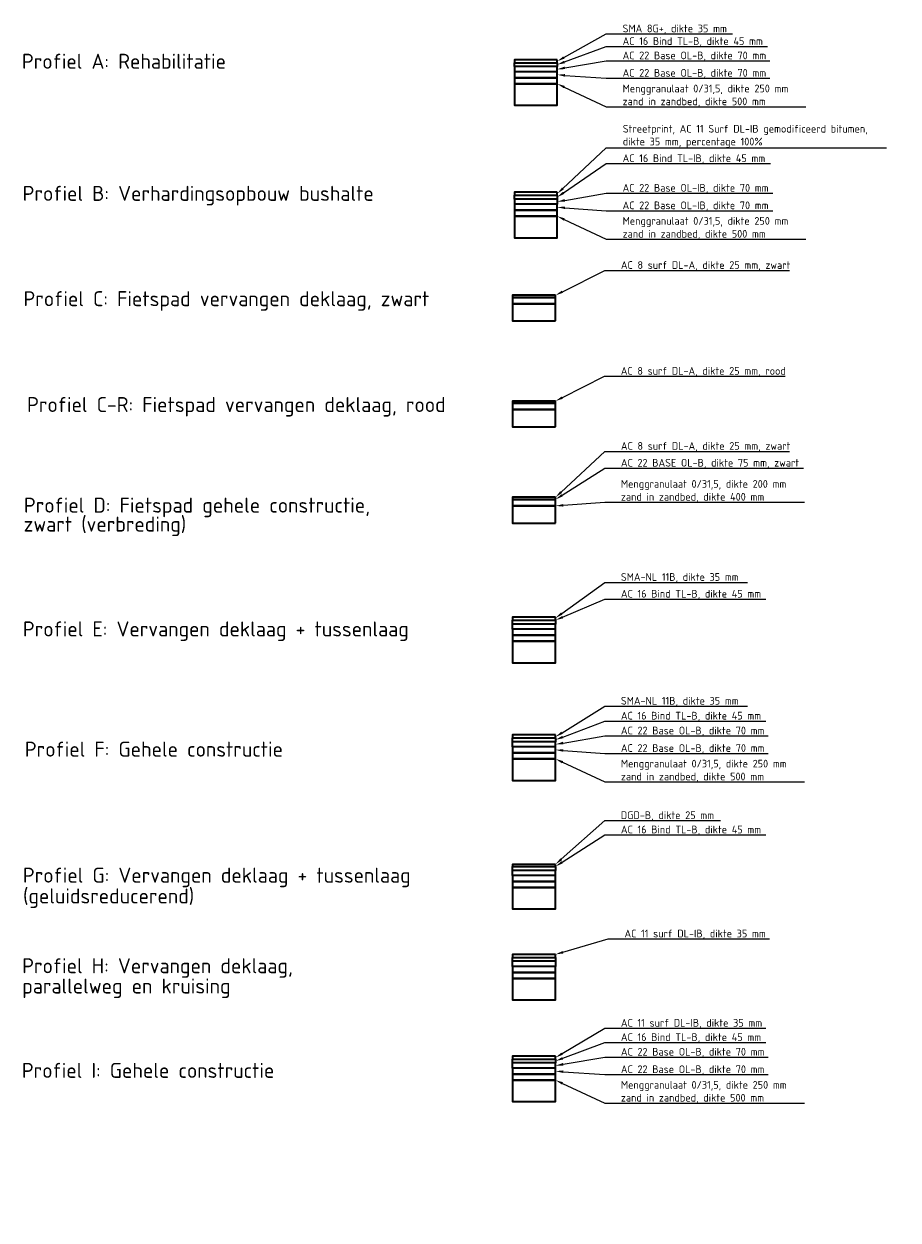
# Model space of a CAD drawing. Header units: metres. Extents: x 180090 to 238724, y 442757 to 462352.
# Tile 1 of 4: x 180090 to 190280, y 442757 to 456702. Entities that reach past the tile are written whole.
import ezdxf
from ezdxf import colors
from ezdxf.entities.mleader import LeaderData, LeaderLine
from ezdxf.math import Vec2, Vec3

# ---------------------------------------------------------------- set-up
doc = ezdxf.new("R2010")
doc.units = ezdxf.units.M
for name, color, linetype, lineweight in [('B-WE-VH-VERHARDING_ASFALT_ONDERLAAG-GD', 253, 'Continuous', 35), ('B-WE-VH-VERHARDING_ASFALT_TUSSENLAAG-GD', 253, 'Continuous', 35), ('N-WE-VH-AANPIJLING-T18', 10, 'Continuous', 18), ('N-WE-VH-VERHARDING_ASFALT-GD', 7, 'Continuous', 35), ('N-WE-VH-VERHARDING_ASFALT-ROOD-GD', 1, 'Continuous', 35), ('N-WE-VH-VERHARDING_ASFALT-T35', 7, 'Continuous', 35), ('N-WE-VH-VERHARDING_ASFALT_ONDERLAAG-GD', 7, 'Continuous', 35), ('N-WE-VH-VERHARDING_ASFALT_TUSSENLAAG-GD', 7, 'Continuous', 35)]:
    doc.layers.add(name, color=color, linetype=linetype, lineweight=lineweight)
doc.styles.add('NLCS-ISO-M50-T35', font='NLCS-ISO.ttf', dxfattribs={"height": 0.175})
doc.styles.add('NLCS-ISO-MM50-T18', font='NLCS-ISO.ttf', dxfattribs={"height": 90})

msp = doc.modelspace()

# ---------------------------------------------------------------- linework, layer by layer
at = {"layer": 'B-WE-VH-VERHARDING_ASFALT_ONDERLAAG-GD'}
for points in [[(186287, 453239), (186287, 453439), (185787, 453439), (185787, 453239)], [(186286, 452005), (186286, 452205), (185786, 452205), (185786, 452005)], [(186287, 449505), (186287, 449575), (185787, 449575), (185787, 449505)], [(186287, 446634), (186287, 446704), (185787, 446704), (185787, 446634)], [(186287, 445574), (186287, 445644), (185787, 445644), (185787, 445574)]]:
    msp.add_lwpolyline(points, close=True, dxfattribs=at)
for points in [[(186287, 449255), (186287, 449505), (185787, 449505), (185787, 449255), (186287, 449255), (186287, 449255)], [(186287, 446384), (186287, 446634), (185787, 446634), (185787, 446384), (186287, 446384), (186287, 446384)], [(186287, 445324), (186287, 445574), (185787, 445574), (185787, 445324), (186287, 445324), (186287, 445324)]]:
    msp.add_lwpolyline(points, dxfattribs=at)
at = {"layer": 'B-WE-VH-VERHARDING_ASFALT_TUSSENLAAG-GD'}
for points in [[(185787, 453439), (186287, 453439), (186287, 453514), (185787, 453514)], [(185786, 452205), (186286, 452205), (186286, 452280), (185786, 452280)], [(185787, 449575), (186287, 449575), (186287, 449645), (185787, 449645)], [(185787, 446704), (186287, 446704), (186287, 446774), (185787, 446774)], [(185787, 445819), (186287, 445819), (186287, 445774), (185787, 445774)], [(185787, 445644), (186287, 445644), (186287, 445714), (185787, 445714)]]:
    msp.add_lwpolyline(points, close=True, dxfattribs=at)
for points in [[(185787, 449645), (185787, 449705)], [(186287, 449645), (186287, 449705)], [(185787, 446774), (185787, 446834)], [(186287, 446774), (186287, 446834)], [(185787, 445714), (185787, 445774)], [(186287, 445774), (186287, 445714)]]:
    msp.add_lwpolyline(points, dxfattribs=at)
at = {"layer": 'N-WE-VH-VERHARDING_ASFALT-GD'}
for points in [[(186307, 456284), (185807, 456284), (185807, 456249), (186307, 456249)], [(186307, 454740), (185807, 454740), (185807, 454705), (186307, 454705)], [(186287, 453539), (185787, 453539), (185787, 453514), (186287, 453514)], [(186287, 451183), (185787, 451183), (185787, 451158), (186287, 451158)], [(186287, 449785), (185787, 449785), (185787, 449750), (186287, 449750)], [(186287, 448413), (185787, 448413), (185787, 448378), (186287, 448378)], [(186287, 446904), (185787, 446904), (185787, 446879), (186287, 446879)], [(186287, 445854), (185787, 445854), (185787, 445819), (186287, 445819)], [(186287, 444668), (185787, 444668), (185787, 444633), (186287, 444633)]]:
    msp.add_lwpolyline(points, close=True, dxfattribs=at)
at = {"layer": 'N-WE-VH-VERHARDING_ASFALT-ROOD-GD'}
msp.add_lwpolyline([(186286, 452305), (185786, 452305), (185786, 452280), (186286, 452280)], close=True, dxfattribs=at)
at = {"layer": 'N-WE-VH-VERHARDING_ASFALT_ONDERLAAG-GD'}
for points in [[(186307, 456004), (186307, 456074), (185807, 456074), (185807, 456004)], [(186307, 454460), (186307, 454530), (185807, 454530), (185807, 454460)], [(186287, 450883), (186287, 451083), (185787, 451083), (185787, 450883)], [(185787, 448203), (186287, 448203), (186287, 448273), (185787, 448273)], [(186287, 448133), (186287, 448203), (185787, 448203), (185787, 448133)], [(185787, 444458), (186287, 444458), (186287, 444528), (185787, 444528)], [(186287, 444388), (186287, 444458), (185787, 444458), (185787, 444388)]]:
    msp.add_lwpolyline(points, close=True, dxfattribs=at)
for points in [[(186307, 455754), (186307, 456004), (185807, 456004), (185807, 455754), (186307, 455754), (186307, 455754)], [(186307, 454210), (186307, 454460), (185807, 454460), (185807, 454210), (186307, 454210), (186307, 454210)], [(185787, 448273), (185787, 448333)], [(186287, 448273), (186287, 448333)], [(186287, 447883), (186287, 448133), (185787, 448133), (185787, 447883), (186287, 447883), (186287, 447883)], [(185787, 444528), (185787, 444588)], [(186287, 444528), (186287, 444588)], [(186287, 444138), (186287, 444388), (185787, 444388), (185787, 444138), (186287, 444138), (186287, 444138)]]:
    msp.add_lwpolyline(points, dxfattribs=at)
at = {"layer": 'N-WE-VH-VERHARDING_ASFALT_TUSSENLAAG-GD'}
for points in [[(185807, 456249), (186307, 456249), (186307, 456204), (185807, 456204)], [(185807, 456074), (186307, 456074), (186307, 456144), (185807, 456144)], [(185807, 454705), (186307, 454705), (186307, 454660), (185807, 454660)], [(185807, 454530), (186307, 454530), (186307, 454600), (185807, 454600)], [(185787, 451083), (186287, 451083), (186287, 451158), (185787, 451158)], [(185787, 449750), (186287, 449750), (186287, 449705), (185787, 449705)], [(185787, 448378), (186287, 448378), (186287, 448333), (185787, 448333)], [(185787, 446879), (186287, 446879), (186287, 446834), (185787, 446834)], [(185787, 444633), (186287, 444633), (186287, 444588), (185787, 444588)]]:
    msp.add_lwpolyline(points, close=True, dxfattribs=at)
for points in [[(185807, 456204), (185807, 456144)], [(186307, 456144), (186307, 456204)], [(185807, 454660), (185807, 454600)], [(186307, 454660), (186307, 454600)]]:
    msp.add_lwpolyline(points, dxfattribs=at)

# ---------------------------------------------------------------- texts
at = {"layer": 'N-WE-VH-VERHARDING_ASFALT-T35', "style": 'NLCS-ISO-M50-T35'}
for s, height, p in [('Profiel A: Rehabilitatie', 175, (180067, 456179)), ('22,75 weg bubeko', 0.175, (181028, 455692)), ('Profiel B: Verhardingsopbouw bushalte', 175, (180075, 454639)), ('Profiel C: Fietspad vervangen deklaag, zwart', 175, (180085, 453411)), ('Profiel C-R: Fietspad vervangen deklaag, rood', 175, (180127, 452177)), ('Profiel D: Fietspad gehele constructie, ', 175, (180090, 451004)), ('zwart (verbreding)', 175, (180087, 450783)), ('Profiel E: Vervangen deklaag + tussenlaag', 175, (180078, 449561)), ('Profiel F: Gehele constructie', 175, (180101, 448159)), ('22,75 weg bubeko', 0.175, (181062, 448115)), ('Profiel G: Vervangen deklaag + tussenlaag', 175, (180078, 446690)), ('(geluidsreducerend)', 175, (180080, 446448)), ('Profiel H: Vervangen deklaag,', 175, (180070, 445634)), ('parallelweg en kruising', 175, (180070, 445398)), ('Profiel I: Gehele constructie ', 175, (180066, 444414))]:
    msp.add_text(s, height=height, dxfattribs=at).set_placement(p)

# ---------------------------------------------------------------- leaders
at = {"layer": 'N-WE-VH-AANPIJLING-T18', "color": 7}
ml = msp.add_multileader_mtext('Standard', dxfattribs=at)
ml.set_content('SMA 8G+, dikte 35 mm', color=7, style='NLCS-ISO-MM50-T18')
ml.set_leader_properties(color=256, linetype='ByLayer', lineweight=-1)
ml.build(insert=Vec2(0, 0))
ml.multileader.update_dxf_attribs({"text_left_attachment_type": 5, "text_right_attachment_type": 5, "dogleg_length": 90, "arrow_head_size": 90})
ctx = ml.context
ctx.base_point, ctx.char_height, ctx.arrow_head_size, ctx.landing_gap_size, ctx.plane_origin = Vec3(187024, 456586), 90, 90, 45, Vec3(186265, 456262)
ctx.left_attachment, ctx.right_attachment = 5, 5
notes = []
notes.append((ctx, [(0, (1, 1, 0), (186879, 456586), (1, 0), 144, [(0, [(186307, 456267)], 0, [])])]))
ctx.mtext.insert, ctx.mtext.flow_direction = Vec3(187069, 456694), 5
ml = msp.add_multileader_mtext('Standard', dxfattribs=at)
ml.set_content('AC 16 Bind TL-B, dikte 45 mm', color=7, style='NLCS-ISO-MM50-T18')
ml.set_leader_properties(color=256, linetype='ByLayer', lineweight=-1)
ml.build(insert=Vec2(0, 0))
ml.multileader.update_dxf_attribs({"text_left_attachment_type": 5, "text_right_attachment_type": 5, "dogleg_length": 90, "arrow_head_size": 90})
ctx = ml.context
ctx.base_point, ctx.char_height, ctx.arrow_head_size, ctx.landing_gap_size, ctx.plane_origin = Vec3(187024, 456439), 90, 90, 45, Vec3(186265, 456216)
ctx.left_attachment, ctx.right_attachment = 5, 5
notes.append((ctx, [(0, (1, 1, 0), (186879, 456439), (1, 0), 144, [(0, [(186307, 456227)], 0, [])])]))
ctx.mtext.insert, ctx.mtext.flow_direction = Vec3(187069, 456547), 5
ml = msp.add_multileader_mtext('Standard', dxfattribs=at)
ml.set_content('AC 22 Base OL-B, dikte 70 mm', color=7, style='NLCS-ISO-MM50-T18')
ml.set_leader_properties(color=256, linetype='ByLayer', lineweight=-1)
ml.build(insert=Vec2(0, 0))
ml.multileader.update_dxf_attribs({"text_left_attachment_type": 5, "text_right_attachment_type": 5, "dogleg_length": 90, "arrow_head_size": 90})
ctx = ml.context
ctx.base_point, ctx.char_height, ctx.arrow_head_size, ctx.landing_gap_size, ctx.plane_origin = Vec3(187024, 456272), 90, 90, 45, Vec3(186268, 455895)
ctx.left_attachment, ctx.right_attachment = 5, 5
notes.append((ctx, [(0, (1, 1, 0), (186879, 456272), (1, 0), 144, [(0, [(186307, 456174)], 0, [])])]))
ctx.mtext.insert, ctx.mtext.flow_direction = Vec3(187069, 456380), 5
ml = msp.add_multileader_mtext('Standard', dxfattribs=at)
ml.set_content('AC 22 Base OL-B, dikte 70 mm', color=7, style='NLCS-ISO-MM50-T18')
ml.set_leader_properties(color=256, linetype='ByLayer', lineweight=-1)
ml.build(insert=Vec2(0, 0))
ml.multileader.update_dxf_attribs({"text_left_attachment_type": 5, "text_right_attachment_type": 5, "dogleg_length": 90, "arrow_head_size": 90})
ctx = ml.context
ctx.base_point, ctx.char_height, ctx.arrow_head_size, ctx.landing_gap_size, ctx.plane_origin = Vec3(187024, 456068), 90, 90, 45, Vec3(186268, 455834)
ctx.left_attachment, ctx.right_attachment = 5, 5
notes.append((ctx, [(0, (1, 1, 0), (186879, 456068), (1, 0), 144, [(0, [(186307, 456109)], 0, [])])]))
ctx.mtext.insert, ctx.mtext.flow_direction = Vec3(187069, 456176), 5
ml = msp.add_multileader_mtext('Standard', dxfattribs=at)
ml.set_content('Menggranulaat 0/31,5, dikte 250 mm ^Jzand in zandbed, dikte 500 mm', color=7, style='NLCS-ISO-MM50-T18')
ml.set_leader_properties(color=256, linetype='ByLayer', lineweight=-1)
ml.build(insert=Vec2(0, 0))
ml.multileader.update_dxf_attribs({"text_left_attachment_type": 5, "text_right_attachment_type": 5, "dogleg_length": 90, "arrow_head_size": 90})
ctx = ml.context
ctx.base_point, ctx.char_height, ctx.arrow_head_size, ctx.landing_gap_size, ctx.plane_origin = Vec3(187024, 455736), 90, 90, 45, Vec3(186265, 455687)
ctx.left_attachment, ctx.right_attachment = 5, 5
notes.append((ctx, [(0, (1, 1, 0), (186879, 455736), (1, 0), 144, [(0, [(186307, 456004)], 0, [])])]))
ctx.mtext.insert, ctx.mtext.flow_direction = Vec3(187069, 455994), 5
ml = msp.add_multileader_mtext('Standard', dxfattribs=at)
ml.set_content('Streetprint, AC 11 Surf DL-IB gemodificeerd bitumen, ^Jdikte 35 mm, percentage 100%', color=7, style='NLCS-ISO-MM50-T18')
ml.set_leader_properties(color=256, linetype='ByLayer', lineweight=-1)
ml.build(insert=Vec2(0, 0))
ml.multileader.update_dxf_attribs({"text_left_attachment_type": 5, "text_right_attachment_type": 5, "dogleg_length": 90, "arrow_head_size": 90})
ctx = ml.context
ctx.base_point, ctx.char_height, ctx.arrow_head_size, ctx.landing_gap_size, ctx.plane_origin = Vec3(187026, 455258), 90, 90, 45, Vec3(186246, 454714)
ctx.left_attachment, ctx.right_attachment = 5, 5
notes.append((ctx, [(0, (1, 1, 0), (186879, 455258), (1, 0), 147, [(0, [(186307, 454722)], 0, [])])]))
ctx.mtext.insert, ctx.mtext.flow_direction = Vec3(187071, 455525), 5
ml = msp.add_multileader_mtext('Standard', dxfattribs=at)
ml.set_content('AC 16 Bind TL-IB, dikte 45 mm', color=7, style='NLCS-ISO-MM50-T18')
ml.set_leader_properties(color=256, linetype='ByLayer', lineweight=-1)
ml.build(insert=Vec2(0, 0))
ml.multileader.update_dxf_attribs({"text_left_attachment_type": 5, "text_right_attachment_type": 5, "dogleg_length": 90, "arrow_head_size": 90})
ctx = ml.context
ctx.base_point, ctx.char_height, ctx.arrow_head_size, ctx.landing_gap_size, ctx.plane_origin = Vec3(187024, 455073), 90, 90, 45, Vec3(186265, 454672)
ctx.left_attachment, ctx.right_attachment = 5, 5
notes.append((ctx, [(0, (1, 1, 0), (186879, 455073), (1, 0), 144, [(0, [(186307, 454682)], 0, [])])]))
ctx.mtext.insert, ctx.mtext.flow_direction = Vec3(187069, 455181), 5
ml = msp.add_multileader_mtext('Standard', dxfattribs=at)
ml.set_content('AC 22 Base OL-IB, dikte 70 mm', color=7, style='NLCS-ISO-MM50-T18')
ml.set_leader_properties(color=256, linetype='ByLayer', lineweight=-1)
ml.build(insert=Vec2(0, 0))
ml.multileader.update_dxf_attribs({"text_left_attachment_type": 5, "text_right_attachment_type": 5, "dogleg_length": 90, "arrow_head_size": 90})
ctx = ml.context
ctx.base_point, ctx.char_height, ctx.arrow_head_size, ctx.landing_gap_size, ctx.plane_origin = Vec3(187024, 454728), 90, 90, 45, Vec3(186268, 454351)
ctx.left_attachment, ctx.right_attachment = 5, 5
notes.append((ctx, [(0, (1, 1, 0), (186879, 454728), (1, 0), 144, [(0, [(186307, 454630)], 0, [])])]))
ctx.mtext.insert, ctx.mtext.flow_direction = Vec3(187069, 454836), 5
ml = msp.add_multileader_mtext('Standard', dxfattribs=at)
ml.set_content('AC 22 Base OL-IB, dikte 70 mm', color=7, style='NLCS-ISO-MM50-T18')
ml.set_leader_properties(color=256, linetype='ByLayer', lineweight=-1)
ml.build(insert=Vec2(0, 0))
ml.multileader.update_dxf_attribs({"text_left_attachment_type": 5, "text_right_attachment_type": 5, "dogleg_length": 90, "arrow_head_size": 90})
ctx = ml.context
ctx.base_point, ctx.char_height, ctx.arrow_head_size, ctx.landing_gap_size, ctx.plane_origin = Vec3(187024, 454524), 90, 90, 45, Vec3(186268, 454289)
ctx.left_attachment, ctx.right_attachment = 5, 5
notes.append((ctx, [(0, (1, 1, 0), (186879, 454524), (1, 0), 144, [(0, [(186307, 454565)], 0, [])])]))
ctx.mtext.insert, ctx.mtext.flow_direction = Vec3(187069, 454632), 5
ml = msp.add_multileader_mtext('Standard', dxfattribs=at)
ml.set_content('Menggranulaat 0/31,5, dikte 250 mm ^Jzand in zandbed, dikte 500 mm', color=7, style='NLCS-ISO-MM50-T18')
ml.set_leader_properties(color=256, linetype='ByLayer', lineweight=-1)
ml.build(insert=Vec2(0, 0))
ml.multileader.update_dxf_attribs({"text_left_attachment_type": 5, "text_right_attachment_type": 5, "dogleg_length": 90, "arrow_head_size": 90})
ctx = ml.context
ctx.base_point, ctx.char_height, ctx.arrow_head_size, ctx.landing_gap_size, ctx.plane_origin = Vec3(187024, 454192), 90, 90, 45, Vec3(186265, 454143)
ctx.left_attachment, ctx.right_attachment = 5, 5
notes.append((ctx, [(0, (1, 1, 0), (186879, 454192), (1, 0), 144, [(0, [(186307, 454460)], 0, [])])]))
ctx.mtext.insert, ctx.mtext.flow_direction = Vec3(187069, 454450), 5
ml = msp.add_multileader_mtext('Standard', dxfattribs=at)
ml.set_content('AC 8 surf DL-A, dikte 25 mm, zwart', color=7, style='NLCS-ISO-MM50-T18')
ml.set_leader_properties(color=256, linetype='ByLayer', lineweight=-1)
ml.build(insert=Vec2(0, 0))
ml.multileader.update_dxf_attribs({"text_left_attachment_type": 5, "text_right_attachment_type": 5, "dogleg_length": 90, "arrow_head_size": 90})
ctx = ml.context
ctx.base_point, ctx.char_height, ctx.arrow_head_size, ctx.landing_gap_size, ctx.plane_origin = Vec3(187004, 453828), 90, 90, 45, Vec3(186246, 453517)
ctx.left_attachment, ctx.right_attachment = 5, 5
notes.append((ctx, [(0, (1, 1, 0), (186860, 453828), (1, 0), 144, [(0, [(186287, 453539)], 0, [])])]))
ctx.mtext.insert, ctx.mtext.width, ctx.mtext.defined_height, ctx.mtext.flow_direction = Vec3(187049, 453936), 3188.86, 268, 5
ml = msp.add_multileader_mtext('Standard', dxfattribs=at)
ml.set_content('AC 8 surf DL-A, dikte 25 mm, rood', color=7, style='NLCS-ISO-MM50-T18')
ml.set_leader_properties(color=256, linetype='ByLayer', lineweight=-1)
ml.build(insert=Vec2(0, 0))
ml.multileader.update_dxf_attribs({"text_left_attachment_type": 5, "text_right_attachment_type": 5, "dogleg_length": 90, "arrow_head_size": 90})
ctx = ml.context
ctx.base_point, ctx.char_height, ctx.arrow_head_size, ctx.landing_gap_size, ctx.plane_origin = Vec3(187003, 452594), 90, 90, 45, Vec3(186245, 452283)
ctx.left_attachment, ctx.right_attachment = 5, 5
notes.append((ctx, [(0, (1, 1, 0), (186859, 452594), (1, 0), 144, [(0, [(186286, 452305)], 0, [])])]))
ctx.mtext.insert, ctx.mtext.width, ctx.mtext.defined_height, ctx.mtext.flow_direction = Vec3(187048, 452702), 3188.86, 268, 5
ml = msp.add_multileader_mtext('Standard', dxfattribs=at)
ml.set_content('AC 8 surf DL-A, dikte 25 mm, zwart', color=7, style='NLCS-ISO-MM50-T18')
ml.set_leader_properties(color=256, linetype='ByLayer', lineweight=-1)
ml.build(insert=Vec2(0, 0))
ml.multileader.update_dxf_attribs({"text_left_attachment_type": 5, "text_right_attachment_type": 5, "dogleg_length": 90, "arrow_head_size": 90})
ctx = ml.context
ctx.base_point, ctx.char_height, ctx.arrow_head_size, ctx.landing_gap_size, ctx.plane_origin = Vec3(187004, 451719), 90, 90, 45, Vec3(186246, 451162)
ctx.left_attachment, ctx.right_attachment = 5, 5
notes.append((ctx, [(0, (1, 1, 0), (186860, 451719), (1, 0), 144, [(0, [(186287, 451183)], 0, [])])]))
ctx.mtext.insert, ctx.mtext.width, ctx.mtext.defined_height, ctx.mtext.flow_direction = Vec3(187049, 451827), 3188.86, 268, 5
ml = msp.add_multileader_mtext('Standard', dxfattribs=at)
ml.set_content('AC 22 BASE OL-B, dikte 75 mm, zwart', color=7, style='NLCS-ISO-MM50-T18')
ml.set_leader_properties(color=256, linetype='ByLayer', lineweight=-1)
ml.build(insert=Vec2(0, 0))
ml.multileader.update_dxf_attribs({"text_left_attachment_type": 5, "text_right_attachment_type": 5, "dogleg_length": 90, "arrow_head_size": 90})
ctx = ml.context
ctx.base_point, ctx.char_height, ctx.arrow_head_size, ctx.landing_gap_size, ctx.plane_origin = Vec3(187004, 451523), 90, 90, 45, Vec3(186246, 451059)
ctx.left_attachment, ctx.right_attachment = 5, 5
notes.append((ctx, [(0, (1, 1, 0), (186860, 451523), (1, 0), 144, [(0, [(186287, 451158)], 0, [])])]))
ctx.mtext.insert, ctx.mtext.width, ctx.mtext.defined_height, ctx.mtext.flow_direction = Vec3(187049, 451631), 3188.86, 268, 5
ml = msp.add_multileader_mtext('Standard', dxfattribs=at)
ml.set_content('Menggranulaat 0/31,5, dikte 200 mm ^Jzand in zandbed, dikte 400 mm', color=7, style='NLCS-ISO-MM50-T18')
ml.set_leader_properties(color=256, linetype='ByLayer', lineweight=-1)
ml.build(insert=Vec2(0, 0))
ml.multileader.update_dxf_attribs({"text_left_attachment_type": 5, "text_right_attachment_type": 5, "dogleg_length": 90, "arrow_head_size": 90})
ctx = ml.context
ctx.base_point, ctx.char_height, ctx.arrow_head_size, ctx.landing_gap_size, ctx.plane_origin = Vec3(187004, 451126), 90, 90, 45, Vec3(186246, 450851)
ctx.left_attachment, ctx.right_attachment = 5, 5
notes.append((ctx, [(0, (1, 1, 0), (186860, 451126), (1, 0), 144, [(0, [(186287, 451083)], 0, [])])]))
ctx.mtext.insert, ctx.mtext.width, ctx.mtext.defined_height, ctx.mtext.flow_direction = Vec3(187049, 451384), 3188.86, 268, 5
ml = msp.add_multileader_mtext('Standard', dxfattribs=at)
ml.set_content('SMA-NL 11B, dikte 35 mm', color=7, style='NLCS-ISO-MM50-T18')
ml.set_leader_properties(color=256, linetype='ByLayer', lineweight=-1)
ml.build(insert=Vec2(0, 0))
ml.multileader.update_dxf_attribs({"text_left_attachment_type": 5, "text_right_attachment_type": 5, "dogleg_length": 90, "arrow_head_size": 90})
ctx = ml.context
ctx.base_point, ctx.char_height, ctx.arrow_head_size, ctx.landing_gap_size, ctx.plane_origin = Vec3(187004, 450191), 90, 90, 45, Vec3(186006, 449458)
ctx.left_attachment, ctx.right_attachment = 5, 5
notes.append((ctx, [(0, (1, 1, 0), (186860, 450191), (1, 0), 144, [(0, [(186287, 449775)], 0, [])])]))
ctx.mtext.insert, ctx.mtext.width, ctx.mtext.defined_height, ctx.mtext.flow_direction = Vec3(187049, 450299), 3188.86, 268, 5
ml = msp.add_multileader_mtext('Standard', dxfattribs=at)
ml.set_content('AC 16 Bind TL-B, dikte 45 mm', color=7, style='NLCS-ISO-MM50-T18')
ml.set_leader_properties(color=256, linetype='ByLayer', lineweight=-1)
ml.build(insert=Vec2(0, 0))
ml.multileader.update_dxf_attribs({"text_left_attachment_type": 5, "text_right_attachment_type": 5, "dogleg_length": 90, "arrow_head_size": 90})
ctx = ml.context
ctx.base_point, ctx.char_height, ctx.arrow_head_size, ctx.landing_gap_size, ctx.plane_origin = Vec3(187004, 449996), 90, 90, 45, Vec3(186246, 449717)
ctx.left_attachment, ctx.right_attachment = 5, 5
notes.append((ctx, [(0, (1, 1, 0), (186860, 449996), (1, 0), 144, [(0, [(186287, 449750)], 0, [])])]))
ctx.mtext.insert, ctx.mtext.flow_direction = Vec3(187049, 450104), 5
ml = msp.add_multileader_mtext('Standard', dxfattribs=at)
ml.set_content('SMA-NL 11B, dikte 35 mm', color=7, style='NLCS-ISO-MM50-T18')
ml.set_leader_properties(color=256, linetype='ByLayer', lineweight=-1)
ml.build(insert=Vec2(0, 0))
ml.multileader.update_dxf_attribs({"text_left_attachment_type": 5, "text_right_attachment_type": 5, "dogleg_length": 90, "arrow_head_size": 90})
ctx = ml.context
ctx.base_point, ctx.char_height, ctx.arrow_head_size, ctx.landing_gap_size, ctx.plane_origin = Vec3(187004, 448748), 90, 90, 45, Vec3(186006, 448087)
ctx.left_attachment, ctx.right_attachment = 5, 5
notes.append((ctx, [(0, (1, 1, 0), (186860, 448748), (1, 0), 144, [(0, [(186287, 448391)], 0, [])])]))
ctx.mtext.insert, ctx.mtext.width, ctx.mtext.defined_height, ctx.mtext.flow_direction = Vec3(187049, 448856), 3188.86, 268, 5
ml = msp.add_multileader_mtext('Standard', dxfattribs=at)
ml.set_content('AC 16 Bind TL-B, dikte 45 mm', color=7, style='NLCS-ISO-MM50-T18')
ml.set_leader_properties(color=256, linetype='ByLayer', lineweight=-1)
ml.build(insert=Vec2(0, 0))
ml.multileader.update_dxf_attribs({"text_left_attachment_type": 5, "text_right_attachment_type": 5, "dogleg_length": 90, "arrow_head_size": 90})
ctx = ml.context
ctx.base_point, ctx.char_height, ctx.arrow_head_size, ctx.landing_gap_size, ctx.plane_origin = Vec3(187004, 448574), 90, 90, 45, Vec3(186246, 448345)
ctx.left_attachment, ctx.right_attachment = 5, 5
notes.append((ctx, [(0, (1, 1, 0), (186860, 448574), (1, 0), 144, [(0, [(186287, 448356)], 0, [])])]))
ctx.mtext.insert, ctx.mtext.flow_direction = Vec3(187049, 448682), 5
ml = msp.add_multileader_mtext('Standard', dxfattribs=at)
ml.set_content('AC 22 Base OL-B, dikte 70 mm', color=7, style='NLCS-ISO-MM50-T18')
ml.set_leader_properties(color=256, linetype='ByLayer', lineweight=-1)
ml.build(insert=Vec2(0, 0))
ml.multileader.update_dxf_attribs({"text_left_attachment_type": 5, "text_right_attachment_type": 5, "dogleg_length": 90, "arrow_head_size": 90})
ctx = ml.context
ctx.base_point, ctx.char_height, ctx.arrow_head_size, ctx.landing_gap_size, ctx.plane_origin = Vec3(187004, 448401), 90, 90, 45, Vec3(186249, 448024)
ctx.left_attachment, ctx.right_attachment = 5, 5
notes.append((ctx, [(0, (1, 1, 0), (186860, 448401), (1, 0), 144, [(0, [(186287, 448303)], 0, [])])]))
ctx.mtext.insert, ctx.mtext.flow_direction = Vec3(187049, 448509), 5
ml = msp.add_multileader_mtext('Standard', dxfattribs=at)
ml.set_content('AC 22 Base OL-B, dikte 70 mm', color=7, style='NLCS-ISO-MM50-T18')
ml.set_leader_properties(color=256, linetype='ByLayer', lineweight=-1)
ml.build(insert=Vec2(0, 0))
ml.multileader.update_dxf_attribs({"text_left_attachment_type": 5, "text_right_attachment_type": 5, "dogleg_length": 90, "arrow_head_size": 90})
ctx = ml.context
ctx.base_point, ctx.char_height, ctx.arrow_head_size, ctx.landing_gap_size, ctx.plane_origin = Vec3(187004, 448197), 90, 90, 45, Vec3(186249, 447963)
ctx.left_attachment, ctx.right_attachment = 5, 5
notes.append((ctx, [(0, (1, 1, 0), (186860, 448197), (1, 0), 144, [(0, [(186287, 448238)], 0, [])])]))
ctx.mtext.insert, ctx.mtext.flow_direction = Vec3(187049, 448305), 5
ml = msp.add_multileader_mtext('Standard', dxfattribs=at)
ml.set_content('Menggranulaat 0/31,5, dikte 250 mm ^Jzand in zandbed, dikte 500 mm', color=7, style='NLCS-ISO-MM50-T18')
ml.set_leader_properties(color=256, linetype='ByLayer', lineweight=-1)
ml.build(insert=Vec2(0, 0))
ml.multileader.update_dxf_attribs({"text_left_attachment_type": 5, "text_right_attachment_type": 5, "dogleg_length": 90, "arrow_head_size": 90})
ctx = ml.context
ctx.base_point, ctx.char_height, ctx.arrow_head_size, ctx.landing_gap_size, ctx.plane_origin = Vec3(187004, 447865), 90, 90, 45, Vec3(186246, 447816)
ctx.left_attachment, ctx.right_attachment = 5, 5
notes.append((ctx, [(0, (1, 1, 0), (186860, 447865), (1, 0), 144, [(0, [(186287, 448133)], 0, [])])]))
ctx.mtext.insert, ctx.mtext.flow_direction = Vec3(187049, 448123), 5
ml = msp.add_multileader_mtext('Standard', dxfattribs=at)
ml.set_content('DGD-B, dikte 25 mm', color=7, style='NLCS-ISO-MM50-T18')
ml.set_leader_properties(color=256, linetype='ByLayer', lineweight=-1)
ml.build(insert=Vec2(0, 0))
ml.multileader.update_dxf_attribs({"text_left_attachment_type": 5, "text_right_attachment_type": 5, "dogleg_length": 90, "arrow_head_size": 90})
ctx = ml.context
ctx.base_point, ctx.char_height, ctx.arrow_head_size, ctx.landing_gap_size, ctx.plane_origin = Vec3(187004, 447414), 90, 90, 45, Vec3(186006, 446587)
ctx.left_attachment, ctx.right_attachment = 5, 5
notes.append((ctx, [(0, (1, 1, 0), (186860, 447414), (1, 0), 144, [(0, [(186287, 446904)], 0, [])])]))
ctx.mtext.insert, ctx.mtext.width, ctx.mtext.defined_height, ctx.mtext.flow_direction = Vec3(187049, 447522), 3188.86, 268, 5
ml = msp.add_multileader_mtext('Standard', dxfattribs=at)
ml.set_content('AC 16 Bind TL-B, dikte 45 mm', color=7, style='NLCS-ISO-MM50-T18')
ml.set_leader_properties(color=256, linetype='ByLayer', lineweight=-1)
ml.build(insert=Vec2(0, 0))
ml.multileader.update_dxf_attribs({"text_left_attachment_type": 5, "text_right_attachment_type": 5, "dogleg_length": 90, "arrow_head_size": 90})
ctx = ml.context
ctx.base_point, ctx.char_height, ctx.arrow_head_size, ctx.landing_gap_size, ctx.plane_origin = Vec3(187004, 447247), 90, 90, 45, Vec3(186246, 446846)
ctx.left_attachment, ctx.right_attachment = 5, 5
notes.append((ctx, [(0, (1, 1, 0), (186860, 447247), (1, 0), 144, [(0, [(186287, 446879)], 0, [])])]))
ctx.mtext.insert, ctx.mtext.flow_direction = Vec3(187049, 447355), 5
ml = msp.add_multileader_mtext('Standard', dxfattribs=at)
ml.set_content('AC 11 surf DL-IB, dikte 35 mm', color=7, style='NLCS-ISO-MM50-T18')
ml.set_leader_properties(color=256, linetype='ByLayer', lineweight=-1)
ml.build(insert=Vec2(0, 0))
ml.multileader.update_dxf_attribs({"text_left_attachment_type": 5, "text_right_attachment_type": 5, "dogleg_length": 90, "arrow_head_size": 90})
ctx = ml.context
ctx.base_point, ctx.char_height, ctx.arrow_head_size, ctx.landing_gap_size, ctx.plane_origin = Vec3(187046, 446034), 90, 90, 45, Vec3(186287, 445854)
ctx.left_attachment, ctx.right_attachment = 5, 5
notes.append((ctx, [(0, (1, 1, 0), (186901, 446034), (1, 0), 144, [(0, [(186287, 445854)], 0, [])])]))
ctx.mtext.insert, ctx.mtext.width, ctx.mtext.defined_height, ctx.mtext.flow_direction = Vec3(187091, 446142), 3188.86, 268, 5
ml = msp.add_multileader_mtext('Standard', dxfattribs=at)
ml.set_content('AC 11 surf DL-IB, dikte 35 mm', color=7, style='NLCS-ISO-MM50-T18')
ml.set_leader_properties(color=256, linetype='ByLayer', lineweight=-1)
ml.build(insert=Vec2(0, 0))
ml.multileader.update_dxf_attribs({"text_left_attachment_type": 5, "text_right_attachment_type": 5, "dogleg_length": 90, "arrow_head_size": 90})
ctx = ml.context
ctx.base_point, ctx.char_height, ctx.arrow_head_size, ctx.landing_gap_size, ctx.plane_origin = Vec3(187004, 444993), 90, 90, 45, Vec3(186287, 444658)
ctx.left_attachment, ctx.right_attachment = 5, 5
notes.append((ctx, [(0, (1, 1, 0), (186860, 444993), (1, 0), 144, [(0, [(186287, 444651)], 0, [])])]))
ctx.mtext.insert, ctx.mtext.width, ctx.mtext.defined_height, ctx.mtext.flow_direction = Vec3(187049, 445101), 3188.86, 268, 5
ml = msp.add_multileader_mtext('Standard', dxfattribs=at)
ml.set_content('AC 16 Bind TL-B, dikte 45 mm', color=7, style='NLCS-ISO-MM50-T18')
ml.set_leader_properties(color=256, linetype='ByLayer', lineweight=-1)
ml.build(insert=Vec2(0, 0))
ml.multileader.update_dxf_attribs({"text_left_attachment_type": 5, "text_right_attachment_type": 5, "dogleg_length": 90, "arrow_head_size": 90})
ctx = ml.context
ctx.base_point, ctx.char_height, ctx.arrow_head_size, ctx.landing_gap_size, ctx.plane_origin = Vec3(187004, 444827), 90, 90, 45, Vec3(186246, 444600)
ctx.left_attachment, ctx.right_attachment = 5, 5
notes.append((ctx, [(0, (1, 1, 0), (186860, 444827), (1, 0), 144, [(0, [(186287, 444611)], 0, [])])]))
ctx.mtext.insert, ctx.mtext.flow_direction = Vec3(187049, 444935), 5
ml = msp.add_multileader_mtext('Standard', dxfattribs=at)
ml.set_content('AC 22 Base OL-B, dikte 70 mm', color=7, style='NLCS-ISO-MM50-T18')
ml.set_leader_properties(color=256, linetype='ByLayer', lineweight=-1)
ml.build(insert=Vec2(0, 0))
ml.multileader.update_dxf_attribs({"text_left_attachment_type": 5, "text_right_attachment_type": 5, "dogleg_length": 90, "arrow_head_size": 90})
ctx = ml.context
ctx.base_point, ctx.char_height, ctx.arrow_head_size, ctx.landing_gap_size, ctx.plane_origin = Vec3(187004, 444656), 90, 90, 45, Vec3(186249, 444280)
ctx.left_attachment, ctx.right_attachment = 5, 5
notes.append((ctx, [(0, (1, 1, 0), (186860, 444656), (1, 0), 144, [(0, [(186287, 444558)], 0, [])])]))
ctx.mtext.insert, ctx.mtext.flow_direction = Vec3(187049, 444764), 5
ml = msp.add_multileader_mtext('Standard', dxfattribs=at)
ml.set_content('AC 22 Base OL-B, dikte 70 mm', color=7, style='NLCS-ISO-MM50-T18')
ml.set_leader_properties(color=256, linetype='ByLayer', lineweight=-1)
ml.build(insert=Vec2(0, 0))
ml.multileader.update_dxf_attribs({"text_left_attachment_type": 5, "text_right_attachment_type": 5, "dogleg_length": 90, "arrow_head_size": 90})
ctx = ml.context
ctx.base_point, ctx.char_height, ctx.arrow_head_size, ctx.landing_gap_size, ctx.plane_origin = Vec3(187004, 444452), 90, 90, 45, Vec3(186249, 444218)
ctx.left_attachment, ctx.right_attachment = 5, 5
notes.append((ctx, [(0, (1, 1, 0), (186860, 444452), (1, 0), 144, [(0, [(186287, 444493)], 0, [])])]))
ctx.mtext.insert, ctx.mtext.flow_direction = Vec3(187049, 444560), 5
ml = msp.add_multileader_mtext('Standard', dxfattribs=at)
ml.set_content('Menggranulaat 0/31,5, dikte 250 mm ^Jzand in zandbed, dikte 500 mm', color=7, style='NLCS-ISO-MM50-T18')
ml.set_leader_properties(color=256, linetype='ByLayer', lineweight=-1)
ml.build(insert=Vec2(0, 0))
ml.multileader.update_dxf_attribs({"text_left_attachment_type": 5, "text_right_attachment_type": 5, "dogleg_length": 90, "arrow_head_size": 90})
ctx = ml.context
ctx.base_point, ctx.char_height, ctx.arrow_head_size, ctx.landing_gap_size, ctx.plane_origin = Vec3(187004, 444120), 90, 90, 45, Vec3(186246, 444071)
ctx.left_attachment, ctx.right_attachment = 5, 5
notes.append((ctx, [(0, (1, 1, 0), (186860, 444120), (1, 0), 144, [(0, [(186287, 444388)], 0, [])])]))
ctx.mtext.insert, ctx.mtext.flow_direction = Vec3(187049, 444378), 5
for ctx, leaders in notes:
    for number, flags, end, landing, length, lines in leaders:
        leader = LeaderData()
        leader.index, (leader.has_last_leader_line, leader.has_dogleg_vector, leader.attachment_direction) = number, flags
        leader.last_leader_point, leader.dogleg_vector, leader.dogleg_length = Vec3(end), Vec3(landing), length
        for number, points, colour, breaks in lines:
            line = LeaderLine()
            line.index, line.vertices, line.color, line.breaks = number, Vec3.list(points), colors.encode_raw_color(colour), breaks
            leader.lines.append(line)
        ctx.leaders.append(leader)

doc.saveas('drawing.dxf')
